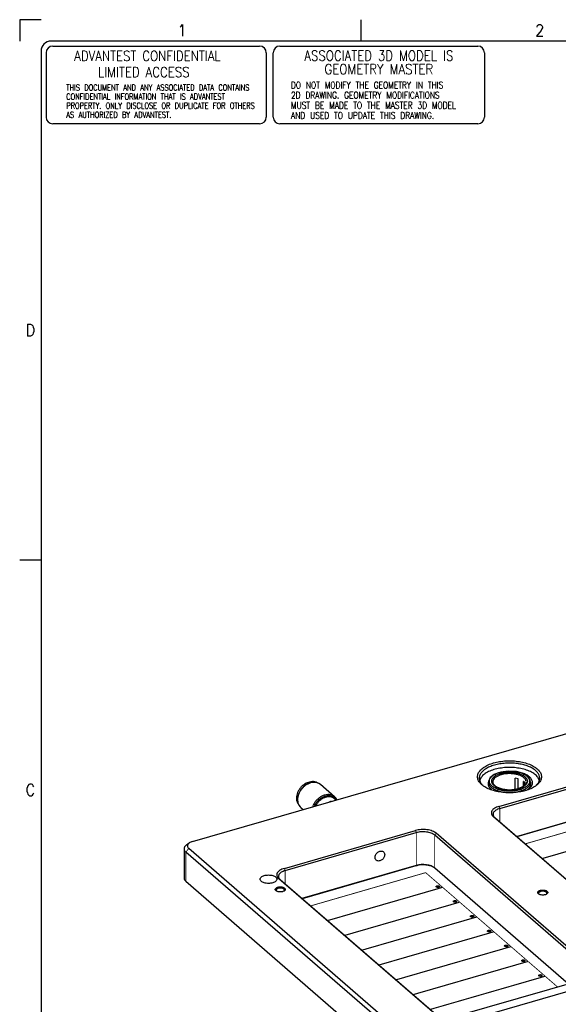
# Model space of a CAD drawing. Header units: inches. Extents: x 0 to 841, y 0 to 594.
# Tile 38 of 80: x 0 to 160, y 302 to 594. Entities that reach past the tile are written whole.
import ezdxf

# ---------------------------------------------------------------- set-up
doc = ezdxf.new("R2010")
doc.units = ezdxf.units.IN
doc.layers.add('1', color=7, linetype='Continuous')
doc.styles.add('CONVERTER_11', font='txt.shx', dxfattribs={"width": 0.9})
doc.styles.add('CONVERTER_12', font='complex.shx', dxfattribs={"width": 0.855})
doc.styles.add('CONVERTER_13', font='txt.shx', dxfattribs={"width": 0.72})
doc.styles.add('CONVERTER_14', font='txt.shx', dxfattribs={"width": 0.81})

# ---------------------------------------------------------------- blocks, each defined once
blk = doc.blocks.new('E8021-96570_pcb__1', base_point=(83.97, 163.5))
at = {"color": 3, "linetype": 'Continuous', "const_width": 0.25}
for points in [[(150.24, 349.22), (184.48, 359.1)], [(189.48, 354.77), (155.24, 344.89)], [(155.32, 344.82), (189.56, 354.7)], [(86.45, 330.8), (120.69, 340.69)], [(120.69, 340.69), (125.69, 336.36)], [(125.69, 336.36), (91.45, 326.47)], [(91.53, 326.4), (125.77, 336.29)], [(125.77, 336.29), (130.77, 331.96)], [(130.77, 331.96), (96.53, 322.07)], [(96.61, 322), (130.85, 331.89)], [(130.85, 331.89), (135.85, 327.56)], [(135.85, 327.56), (101.61, 317.67)], [(101.69, 317.6), (135.93, 327.49)], [(135.93, 327.49), (140.93, 323.16)], [(140.93, 323.16), (106.69, 313.27)], [(106.77, 313.2), (141.01, 323.09)], [(141.01, 323.09), (146.01, 318.76)], [(146.01, 318.76), (111.77, 308.87)], [(111.85, 308.8), (146.09, 318.69)], [(146.09, 318.69), (151.09, 314.36)], [(151.09, 314.36), (116.85, 304.47)], [(116.93, 304.4), (151.17, 314.29)], [(151.17, 314.29), (156.17, 309.96)], [(156.17, 309.96), (121.93, 300.07)], [(122.01, 300.01), (156.25, 309.89)], [(156.25, 309.89), (159.93, 306.7)]]:
    blk.add_lwpolyline(points, dxfattribs=at)
at = {"color": 3, "linetype": 'Continuous'}
for points in [[(123.82, 336.54), (123.83, 336.51), (123.85, 336.44), (123.95, 336.37), (124.08, 336.32), (124.24, 336.29), (124.41, 336.29), (124.57, 336.32), (124.7, 336.37), (124.79, 336.44), (124.83, 336.54), (124.79, 336.64), (124.7, 336.71), (124.57, 336.76), (124.41, 336.79), (124.24, 336.79), (124.08, 336.76), (123.95, 336.71), (123.85, 336.64), (123.83, 336.57), (123.82, 336.54)], [(128.9, 332.14), (128.91, 332.11), (128.93, 332.04), (129.03, 331.97), (129.16, 331.92), (129.32, 331.89), (129.49, 331.89), (129.65, 331.92), (129.78, 331.97), (129.87, 332.04), (129.91, 332.14), (129.87, 332.24), (129.78, 332.31), (129.65, 332.36), (129.49, 332.39), (129.32, 332.39), (129.16, 332.36), (129.03, 332.31), (128.93, 332.24), (128.91, 332.17), (128.9, 332.14)], [(133.98, 327.74), (133.99, 327.71), (134.01, 327.64), (134.11, 327.57), (134.24, 327.52), (134.4, 327.49), (134.57, 327.49), (134.73, 327.52), (134.86, 327.57), (134.95, 327.64), (134.99, 327.74), (134.95, 327.84), (134.86, 327.91), (134.73, 327.96), (134.57, 327.99), (134.4, 327.99), (134.24, 327.96), (134.11, 327.91), (134.01, 327.84), (133.99, 327.77), (133.98, 327.74)], [(139.06, 323.34), (139.07, 323.31), (139.09, 323.24), (139.19, 323.17), (139.32, 323.12), (139.48, 323.09), (139.65, 323.09), (139.81, 323.12), (139.94, 323.17), (140.03, 323.24), (140.07, 323.34), (140.03, 323.44), (139.94, 323.51), (139.81, 323.56), (139.65, 323.59), (139.48, 323.59), (139.32, 323.56), (139.19, 323.51), (139.09, 323.44), (139.07, 323.37), (139.06, 323.34)], [(144.14, 318.94), (144.15, 318.91), (144.17, 318.84), (144.27, 318.77), (144.4, 318.72), (144.56, 318.69), (144.73, 318.69), (144.89, 318.72), (145.02, 318.77), (145.11, 318.84), (145.15, 318.94), (145.11, 319.04), (145.02, 319.11), (144.89, 319.17), (144.73, 319.19), (144.56, 319.19), (144.4, 319.17), (144.27, 319.11), (144.17, 319.04), (144.15, 318.97), (144.14, 318.94)], [(149.22, 314.54), (149.23, 314.51), (149.25, 314.44), (149.35, 314.37), (149.48, 314.32), (149.64, 314.29), (149.81, 314.29), (149.97, 314.32), (150.1, 314.37), (150.19, 314.44), (150.23, 314.54), (150.19, 314.64), (150.1, 314.71), (149.97, 314.77), (149.81, 314.79), (149.64, 314.79), (149.48, 314.77), (149.35, 314.71), (149.25, 314.64), (149.23, 314.57), (149.22, 314.54)], [(154.3, 310.14), (154.31, 310.11), (154.33, 310.04), (154.43, 309.97), (154.56, 309.92), (154.72, 309.89), (154.89, 309.89), (155.05, 309.92), (155.18, 309.97), (155.27, 310.04), (155.31, 310.14), (155.27, 310.24), (155.18, 310.31), (155.05, 310.37), (154.89, 310.39), (154.72, 310.39), (154.56, 310.37), (154.43, 310.31), (154.33, 310.24), (154.31, 310.17), (154.3, 310.14)]]:
    blk.add_open_spline(points, degree=3, knots=[0, 0, 0, 0, 0.090666, 0.205523, 0.349779, 0.515635, 0.689283, 0.855139, 0.999394, 1.114251, 1.204917, 1.295583, 1.410441, 1.554696, 1.720552, 1.8942, 2.060056, 2.204311, 2.319168, 2.409834, 2.409834, 2.409834, 2.409834], dxfattribs=at)
blk = doc.blocks.new('E8021-24170', base_point=(48.86, 135.12))
at = {"color": 7, "linetype": 'Continuous'}
for p, q in [((51.36, 349.93), (240.14, 404.43)), ((142.48, 360.37), (181.45, 371.62)), ((136.92, 368.59), (136.75, 367.96)), ((142.73, 359.72), (181.7, 370.97)), ((147.69, 370.69), (147.49, 370.7)), ((154.45, 368.03), (154.3, 368.59)), ((139.36, 367.31), (139.26, 367.09)), ((139.62, 365.94), (140.46, 365.2)), ((150.5, 365.11), (151.32, 365.53)), ((151.02, 365.38), (151.81, 366.31)), ((151.88, 367.48), (151.86, 367.51)), ((147.7, 351.41), (181.7, 361.23)), ((181.57, 361.12), (147.76, 351.36)), ((187.17, 317.17), (140.83, 357.3)), ((187.6, 316.86), (141.26, 356.99)), ((78.68, 341.96), (117.66, 353.21)), ((78.93, 341.31), (117.91, 352.56)), ((169.71, 311.69), (123.37, 351.82)), ((170.14, 312.25), (123.8, 352.38)), ((49.59, 348.92), (50.41, 349.5)), ((48.86, 347.77), (48.86, 339.11)), ((106.92, 296.95), (49.39, 346.77)), ((107.28, 298.5), (50.26, 347.88)), ((117.91, 342.81), (83.91, 333)), ((117.78, 342.7), (83.97, 332.94)), ((123.37, 342.08), (163.15, 307.63)), ((49.39, 338.11), (121.29, 275.84)), ((123.38, 298.75), (77.04, 338.88)), ((123.81, 298.44), (77.47, 338.57)), ((76.35, 335.21), (76.33, 335.23)), ((78.58, 335.22), (78.57, 335.21)), ((154.38, 334.27), (154.36, 334.29)), ((156.61, 334.28), (156.6, 334.27)), ((141.16, 299.18), (179.26, 310.18)), ((168.5, 309.18), (129.52, 297.93))]:
    blk.add_line(p, q, dxfattribs=at)
at = {"color": 3, "linetype": 'Continuous', "const_width": 0.25}
for points in [[(142.73, 359.72), (142.48, 360.37)], [(142.73, 359.72), (142.73, 355.72)], [(140.83, 357.3), (141.26, 356.99)], [(117.66, 353.21), (117.91, 352.56)], [(117.91, 352.56), (117.91, 342.81)], [(123.8, 352.38), (123.37, 351.82)], [(123.37, 351.82), (123.37, 342.08)], [(50.26, 347.88), (49.39, 346.77)], [(49.39, 346.77), (49.39, 338.11)], [(117.91, 342.81), (117.78, 342.7)], [(78.68, 341.96), (78.93, 341.31)], [(78.93, 341.31), (78.93, 337.31)], [(77.04, 338.88), (77.47, 338.57)]]:
    blk.add_lwpolyline(points, dxfattribs=at)
at = {"color": 7, "linetype": 'Continuous'}
for points, knots in [([(155.11, 369.16), (155.07, 369.49), (154.97, 370.21), (154.28, 371.17), (153.27, 372.03), (151.92, 372.75), (150.32, 373.32), (148.52, 373.71), (146.59, 373.92), (144.63, 373.92), (142.7, 373.71), (140.9, 373.32), (139.29, 372.75), (137.95, 372.03), (136.93, 371.17), (136.27, 370.21), (136.03, 369.16), (136.27, 368.1), (136.93, 367.14), (137.95, 366.29), (139.29, 365.56), (140.9, 364.99), (142.7, 364.6), (144.63, 364.4), (146.59, 364.4), (148.52, 364.6), (150.32, 364.99), (151.92, 365.56), (153.27, 366.29), (154.28, 367.14), (154.97, 368.1), (155.07, 368.82), (155.11, 369.16)], [0, 0, 0, 0, 1.009164, 2.135476, 3.449119, 4.969188, 6.678662, 8.537414, 10.490995, 12.477036, 14.430617, 16.289369, 17.998843, 19.518913, 20.832555, 21.958867, 22.968031, 23.977195, 25.103507, 26.41715, 27.93722, 29.646693, 31.505445, 33.459026, 35.445067, 37.398649, 39.2574, 40.966874, 42.486944, 43.800586, 44.926898, 45.936062, 45.936062, 45.936062, 45.936062]), ([(147.94, 373.07), (147.36, 373.13), (146.19, 373.25), (144.44, 373.21), (142.74, 373.02), (141.14, 372.66), (139.71, 372.16), (138.5, 371.53), (137.54, 370.78), (136.89, 369.95), (136.57, 369.04), (136.64, 368.1), (137.07, 367.2), (137.55, 366.73), (137.82, 366.47)], [0, 0, 0, 0, 1.746666, 3.510267, 5.240125, 6.887895, 8.411282, 9.77845, 10.973945, 12.007325, 12.923919, 13.807489, 14.755423, 15.839786, 15.839786, 15.839786, 15.839786]), ([(154.3, 368.59), (154.08, 368.91), (153.6, 369.6), (152.46, 370.39), (151.05, 371.06), (149.38, 371.55), (147.54, 371.86), (145.61, 371.96), (143.68, 371.86), (141.84, 371.55), (140.17, 371.06), (138.76, 370.39), (137.62, 369.6), (137.14, 368.91), (136.92, 368.59)], [0, 0, 0, 0, 1.156866, 2.51663, 4.085977, 5.836679, 7.718827, 9.669704, 11.620581, 13.502728, 15.25343, 16.822775, 18.182539, 19.339404, 19.339404, 19.339404, 19.339404]), ([(153.4, 366.47), (153.65, 366.71), (154.11, 367.16), (154.54, 367.98), (154.66, 368.85), (154.45, 369.71), (153.93, 370.51), (153.14, 371.23), (152.11, 371.87), (150.87, 372.4), (149.46, 372.82), (148.46, 372.99), (147.94, 373.07)], [0, 0, 0, 0, 1.017238, 1.912474, 2.741254, 3.58166, 4.507449, 5.565397, 6.772858, 8.124973, 9.601737, 11.173031, 11.173031, 11.173031, 11.173031]), ([(151.32, 365.53), (151.58, 365.75), (152.05, 366.16), (152.46, 366.97), (152.48, 367.83), (152.08, 368.64), (151.36, 369.34), (150.34, 369.94), (149.09, 370.41), (148.17, 370.59), (147.69, 370.69)], [0, 0, 0, 0, 1.00308, 1.856127, 2.645611, 3.491101, 4.482663, 5.654005, 6.995596, 8.47105, 8.47105, 8.47105, 8.47105]), ([(139.26, 367.09), (139.27, 366.89), (139.29, 366.47), (139.51, 366.12), (139.62, 365.94)], [0, 0, 0, 0, 0.589227, 1.225273, 1.225273, 1.225273, 1.225273]), ([(151.81, 366.31), (151.88, 366.5), (152.01, 366.89), (151.93, 367.28), (151.88, 367.48)], [0, 0, 0, 0, 0.599028, 1.188252, 1.188252, 1.188252, 1.188252]), ([(142.48, 360.37), (142.23, 360.29), (141.78, 360.14), (141.17, 359.82), (140.69, 359.45), (140.37, 359.04), (140.21, 358.58), (140.24, 358.11), (140.45, 357.66), (140.7, 357.42), (140.83, 357.3)], [0, 0, 0, 0, 0.761693, 1.445276, 2.043024, 2.559714, 3.018011, 3.459795, 3.933762, 4.475942, 4.475942, 4.475942, 4.475942]), ([(142.73, 359.72), (142.51, 359.65), (142.1, 359.52), (141.56, 359.23), (141.14, 358.91), (140.85, 358.53), (140.71, 358.13), (140.74, 357.71), (140.93, 357.31), (141.15, 357.1), (141.26, 356.99)], [0, 0, 0, 0, 0.67706, 1.28469, 1.816021, 2.275301, 2.682676, 3.075374, 3.496677, 3.978615, 3.978615, 3.978615, 3.978615]), ([(123.8, 352.38), (123.64, 352.51), (123.28, 352.78), (122.63, 353.06), (121.88, 353.29), (121.06, 353.45), (120.2, 353.52), (119.32, 353.5), (118.47, 353.41), (117.92, 353.27), (117.66, 353.21)], [0, 0, 0, 0, 0.626553, 1.337509, 2.122011, 2.962117, 3.835449, 4.717249, 5.582177, 6.406061, 6.406061, 6.406061, 6.406061]), ([(123.37, 351.82), (123.22, 351.94), (122.9, 352.17), (122.32, 352.43), (121.66, 352.64), (120.93, 352.77), (120.17, 352.83), (119.39, 352.82), (118.63, 352.74), (118.14, 352.62), (117.91, 352.56)], [0, 0, 0, 0, 0.556936, 1.188897, 1.886232, 2.632992, 3.409288, 4.19311, 4.961935, 5.694277, 5.694277, 5.694277, 5.694277]), ([(49.59, 348.92), (49.48, 348.84), (49.28, 348.68), (49.04, 348.39), (48.89, 348.09), (48.87, 347.87), (48.86, 347.77)], [0, 0, 0, 0, 0.411226, 0.777897, 1.108587, 1.418737, 1.418737, 1.418737, 1.418737]), ([(50.41, 349.5), (50.31, 349.42), (50.12, 349.28), (49.93, 349), (49.84, 348.71), (49.87, 348.41), (50.02, 348.12), (50.17, 347.96), (50.26, 347.88)], [0, 0, 0, 0, 0.375295, 0.701519, 0.994145, 1.279506, 1.586789, 1.937155, 1.937155, 1.937155, 1.937155]), ([(51.36, 349.93), (51.18, 349.88), (50.85, 349.77), (50.55, 349.59), (50.41, 349.5)], [0, 0, 0, 0, 0.555466, 1.047115, 1.047115, 1.047115, 1.047115]), ([(48.86, 347.77), (48.86, 347.68), (48.88, 347.5), (48.99, 347.24), (49.16, 346.99), (49.31, 346.84), (49.39, 346.77)], [0, 0, 0, 0, 0.263284, 0.539427, 0.838852, 1.168404, 1.168404, 1.168404, 1.168404]), ([(108.16, 346.87), (108.06, 346.94), (107.86, 347.07), (107.47, 347.13), (107.07, 347.06), (106.66, 346.89), (106.29, 346.61), (105.99, 346.26), (105.77, 345.85), (105.65, 345.43), (105.64, 345.02), (105.76, 344.65), (105.98, 344.36), (106.31, 344.17), (106.69, 344.11), (107.1, 344.18), (107.5, 344.35), (107.87, 344.63), (108.17, 344.98), (108.39, 345.39), (108.51, 345.81), (108.52, 346.22), (108.41, 346.6), (108.24, 346.78), (108.16, 346.87)], [0, 0, 0, 0, 0.354993, 0.730116, 1.136867, 1.575451, 2.036864, 2.506503, 2.967915, 3.406499, 3.81325, 4.188374, 4.543366, 4.898359, 5.273482, 5.680233, 6.118817, 6.58023, 7.049869, 7.511281, 7.949865, 8.356617, 8.73174, 9.086732, 9.086732, 9.086732, 9.086732]), ([(123.3, 342.14), (123.07, 342.28), (122.57, 342.56), (121.7, 342.81), (120.74, 342.97), (119.73, 343.01), (118.73, 342.94), (118.09, 342.78), (117.78, 342.7)], [0, 0, 0, 0, 0.799988, 1.707673, 2.692112, 3.713123, 4.72661, 5.68926, 5.68926, 5.68926, 5.68926]), ([(123.37, 342.08), (123.22, 342.19), (122.9, 342.43), (122.32, 342.69), (121.66, 342.89), (120.93, 343.03), (120.17, 343.09), (119.39, 343.08), (118.63, 342.99), (118.14, 342.87), (117.91, 342.81)], [0, 0, 0, 0, 0.556936, 1.188897, 1.886232, 2.632992, 3.409288, 4.19311, 4.961935, 5.694277, 5.694277, 5.694277, 5.694277]), ([(76.46, 338.74), (76.44, 338.86), (76.4, 339.1), (76.12, 339.4), (75.71, 339.66), (75.2, 339.85), (74.6, 339.97), (73.96, 340.01), (73.32, 339.97), (72.73, 339.85), (72.21, 339.66), (71.81, 339.4), (71.53, 339.1), (71.43, 338.74), (71.53, 338.39), (71.81, 338.09), (72.21, 337.83), (72.73, 337.64), (73.32, 337.52), (73.96, 337.48), (74.6, 337.52), (75.2, 337.64), (75.71, 337.83), (76.12, 338.09), (76.4, 338.39), (76.44, 338.63), (76.46, 338.74)], [0, 0, 0, 0, 0.334551, 0.726039, 1.200239, 1.754805, 2.370553, 3.019001, 3.667449, 4.283197, 4.837763, 5.311962, 5.703451, 6.038002, 6.372553, 6.764041, 7.238241, 7.792807, 8.408555, 9.057003, 9.70545, 10.321198, 10.875764, 11.349964, 11.741453, 12.076003, 12.076003, 12.076003, 12.076003]), ([(78.68, 341.96), (78.44, 341.88), (77.98, 341.73), (77.38, 341.41), (76.9, 341.04), (76.57, 340.62), (76.41, 340.16), (76.45, 339.7), (76.66, 339.25), (76.91, 339.01), (77.04, 338.88)], [0, 0, 0, 0, 0.761693, 1.445276, 2.043024, 2.559714, 3.018011, 3.459795, 3.933762, 4.475942, 4.475942, 4.475942, 4.475942]), ([(78.93, 341.31), (78.72, 341.24), (78.31, 341.1), (77.77, 340.82), (77.35, 340.49), (77.06, 340.12), (76.92, 339.71), (76.95, 339.3), (77.14, 338.9), (77.35, 338.69), (77.47, 338.57)], [0, 0, 0, 0, 0.67706, 1.28469, 1.816021, 2.275301, 2.682676, 3.075374, 3.496677, 3.978615, 3.978615, 3.978615, 3.978615]), ([(48.86, 339.11), (48.86, 339.02), (48.88, 338.84), (48.99, 338.58), (49.16, 338.33), (49.31, 338.18), (49.39, 338.11)], [0, 0, 0, 0, 0.263284, 0.539427, 0.838852, 1.168404, 1.168404, 1.168404, 1.168404]), ([(78.96, 335.71), (78.95, 335.79), (78.92, 335.95), (78.71, 336.14), (78.43, 336.3), (78.08, 336.41), (77.67, 336.47), (77.25, 336.47), (76.85, 336.41), (76.49, 336.3), (76.21, 336.14), (76.01, 335.95), (75.94, 335.71), (76.01, 335.48), (76.21, 335.28), (76.49, 335.13), (76.85, 335.02), (77.25, 334.96), (77.67, 334.96), (78.08, 335.02), (78.43, 335.13), (78.71, 335.28), (78.92, 335.48), (78.95, 335.64), (78.96, 335.71)], [0, 0, 0, 0, 0.219862, 0.48285, 0.805647, 1.182902, 1.596944, 2.023888, 2.43793, 2.815186, 3.137982, 3.400971, 3.620832, 3.840694, 4.103682, 4.426479, 4.803735, 5.217776, 5.644721, 6.058762, 6.436018, 6.758815, 7.021803, 7.241665, 7.241665, 7.241665, 7.241665]), ([(77.45, 336.12), (77.34, 336.12), (77.14, 336.11), (76.86, 336.05), (76.61, 335.96), (76.41, 335.84), (76.27, 335.7), (76.2, 335.54), (76.22, 335.36), (76.3, 335.28), (76.33, 335.23)], [0, 0, 0, 0, 0.309323, 0.603645, 0.870516, 1.10124, 1.293764, 1.457079, 1.613907, 1.790947, 1.790947, 1.790947, 1.790947]), ([(78.58, 335.22), (78.62, 335.27), (78.7, 335.36), (78.73, 335.54), (78.66, 335.7), (78.51, 335.85), (78.31, 335.97), (78.05, 336.06), (77.76, 336.11), (77.55, 336.12), (77.45, 336.12)], [0, 0, 0, 0, 0.182027, 0.342238, 0.508802, 0.705862, 0.942744, 1.216946, 1.518938, 1.835284, 1.835284, 1.835284, 1.835284]), ([(156.99, 334.77), (156.97, 334.85), (156.94, 335.01), (156.74, 335.2), (156.46, 335.36), (156.1, 335.47), (155.7, 335.53), (155.28, 335.53), (154.87, 335.47), (154.52, 335.36), (154.23, 335.2), (154.04, 335.01), (153.96, 334.77), (154.04, 334.54), (154.23, 334.34), (154.52, 334.19), (154.87, 334.08), (155.28, 334.02), (155.7, 334.02), (156.1, 334.08), (156.46, 334.19), (156.74, 334.34), (156.94, 334.54), (156.97, 334.7), (156.99, 334.77)], [0, 0, 0, 0, 0.219862, 0.48285, 0.805647, 1.182902, 1.596944, 2.023888, 2.43793, 2.815186, 3.137982, 3.400971, 3.620832, 3.840694, 4.103682, 4.426479, 4.803735, 5.217776, 5.644721, 6.058762, 6.436018, 6.758815, 7.021803, 7.241665, 7.241665, 7.241665, 7.241665]), ([(154.8, 335.08), (154.72, 335.05), (154.58, 335), (154.4, 334.88), (154.28, 334.74), (154.22, 334.58), (154.25, 334.42), (154.32, 334.33), (154.36, 334.29)], [0, 0, 0, 0, 0.245806, 0.457676, 0.635488, 0.788968, 0.938961, 1.108304, 1.108304, 1.108304, 1.108304]), ([(156.61, 334.28), (156.65, 334.33), (156.72, 334.42), (156.75, 334.6), (156.67, 334.78), (156.52, 334.92), (156.3, 335.04), (156.03, 335.13), (155.73, 335.18), (155.41, 335.19), (155.09, 335.16), (154.89, 335.1), (154.8, 335.08)], [0, 0, 0, 0, 0.185973, 0.349703, 0.521555, 0.726582, 0.97353, 1.258702, 1.571166, 1.896076, 2.217023, 2.518082, 2.518082, 2.518082, 2.518082])]:
    blk.add_open_spline(points, degree=3, knots=knots, dxfattribs=at)
blk = doc.blocks.new('1410-1581_16', base_point=(82.55, 359.43))
at = {"color": 7, "linetype": 'Continuous'}
for p, q in [((84.34, 366.17), (83.61, 365.35)), ((85.21, 366.83), (84.34, 366.17)), ((86.16, 367.29), (85.21, 366.83)), ((86.95, 367.48), (86.16, 367.29)), ((87.11, 367.51), (86.95, 367.48)), ((87.87, 367.49), (87.11, 367.51)), ((88.09, 367.48), (87.87, 367.49)), ((88.1, 367.47), (88.09, 367.48)), ((88.91, 367.2), (88.1, 367.47)), ((88.95, 367.18), (88.91, 367.2)), ((89.44, 366.85), (88.95, 367.18)), ((93.61, 363.24), (89.44, 366.85)), ((82.68, 363.41), (82.55, 362.4)), ((83.04, 364.41), (82.68, 363.41)), ((83.61, 365.35), (83.04, 364.41)), ((93.68, 363.16), (93.61, 363.24)), ((93.72, 363.13), (93.68, 363.16)), ((93.82, 363.02), (93.72, 363.13)), ((94.07, 362.68), (93.82, 363.02)), ((94.25, 362.39), (94.07, 362.68)), ((82.55, 362.4), (82.68, 361.48)), ((82.68, 361.48), (82.69, 361.45)), ((82.69, 361.45), (82.8, 361.18)), ((82.8, 361.18), (83, 360.72)), ((83, 360.72), (83.06, 360.62)), ((83.06, 360.62), (83.4, 360.19)), ((83.4, 360.19), (83.45, 360.14)), ((83.45, 360.14), (83.54, 360.05)), ((83.54, 360.05), (84.26, 359.43)), ((94.28, 362.32), (94.25, 362.39))]:
    blk.add_line(p, q, dxfattribs=at)
at = {"color": 3, "linetype": 'Continuous', "const_width": 0.25}
for points in [[(94.04, 362.25), (93.76, 362.69)], [(83.44, 360.14), (83.54, 360.05)], [(87.15, 360.51), (87.06, 360.24)], [(87.63, 360.54), (87.57, 360.39)]]:
    blk.add_lwpolyline(points, dxfattribs=at)
at = {"color": 3, "linetype": 'Continuous'}
for points, knots in [([(88.92, 367.2), (88.68, 367.3), (88.18, 367.5), (87.33, 367.53), (86.46, 367.37), (85.6, 367.02), (84.78, 366.49), (84.04, 365.82), (83.42, 365.02), (82.96, 364.15), (82.65, 363.25), (82.61, 362.63), (82.59, 362.33)], [0, 0, 0, 0, 0.78038, 1.605628, 2.486148, 3.420575, 4.397907, 5.400473, 6.407022, 7.395759, 8.347367, 9.248077, 9.248077, 9.248077, 9.248077]), ([(93.15, 363.56), (92.91, 363.66), (92.41, 363.87), (91.56, 363.92), (90.68, 363.77), (89.81, 363.42), (88.97, 362.9), (88.23, 362.21), (87.6, 361.42), (87.3, 360.81), (87.15, 360.51)], [0, 0, 0, 0, 0.785512, 1.615578, 2.501727, 3.443183, 4.428999, 5.441161, 6.457836, 7.456558, 7.456558, 7.456558, 7.456558]), ([(93.76, 362.69), (93.59, 362.85), (93.24, 363.17), (92.56, 363.43), (91.81, 363.52), (91.02, 363.43), (90.22, 363.15), (89.46, 362.72), (88.75, 362.14), (88.36, 361.67), (88.16, 361.43)], [0, 0, 0, 0, 0.691488, 1.398388, 2.141686, 2.93318, 3.774334, 4.657674, 5.569192, 6.49095, 6.49095, 6.49095, 6.49095]), ([(82.59, 362.33), (82.6, 362.17), (82.61, 361.85), (82.7, 361.4), (82.85, 360.97), (83, 360.71), (83.08, 360.59)], [0, 0, 0, 0, 0.480543, 0.943962, 1.392042, 1.827764, 1.827764, 1.827764, 1.827764]), ([(88.16, 361.43), (88.06, 361.29), (87.86, 361), (87.71, 360.69), (87.63, 360.54)], [0, 0, 0, 0, 0.524284, 1.042102, 1.042102, 1.042102, 1.042102])]:
    blk.add_open_spline(points, degree=3, knots=knots, dxfattribs=at)
at = {"color": 7, "linetype": 'Continuous'}
for points, knots in [([(89.44, 366.85), (89.36, 366.92), (89.19, 367.05), (89.01, 367.15), (88.92, 367.2)], [0, 0, 0, 0, 0.3104383, 0.6228933, 0.6228933, 0.6228933, 0.6228933]), ([(93.61, 363.24), (93.54, 363.3), (93.39, 363.42), (93.23, 363.51), (93.15, 363.56)], [0, 0, 0, 0, 0.2801066, 0.5616982, 0.5616982, 0.5616982, 0.5616982]), ([(94.18, 362.54), (94.11, 362.65), (93.98, 362.87), (93.8, 363.05), (93.71, 363.15)], [0, 0, 0, 0, 0.3847419, 0.7645777, 0.7645777, 0.7645777, 0.7645777]), ([(83.08, 360.59), (83.13, 360.51), (83.24, 360.35), (83.38, 360.21), (83.44, 360.14)], [0, 0, 0, 0, 0.2908318, 0.5793073, 0.5793073, 0.5793073, 0.5793073])]:
    blk.add_open_spline(points, degree=3, knots=knots, dxfattribs=at)
blk = doc.blocks.new('E6978-24791_4', base_point=(87.96, 360.5))
at = {"color": 7, "linetype": 'Continuous'}
for p, q in [((93.56, 362.62), (94, 362.24)), ((88.37, 361.17), (87.96, 360.5)), ((92.39, 361.81), (92.12, 361.7)), ((92.67, 361.86), (92.39, 361.81))]:
    blk.add_line(p, q, dxfattribs=at)
blk.add_open_spline([(93.56, 362.62), (93.39, 362.75), (93.04, 363), (92.39, 363.19), (91.69, 363.22), (90.95, 363.09), (90.22, 362.81), (89.53, 362.38), (88.89, 361.84), (88.54, 361.39), (88.37, 361.17)], degree=3, knots=[0, 0, 0, 0, 0.637126, 1.295145, 1.989639, 2.728019, 3.509374, 4.325892, 5.164838, 6.01061, 6.01061, 6.01061, 6.01061], dxfattribs=at)
blk = doc.blocks.new('E2812-23753_4', base_point=(82.23, 360.94))
at = {"color": 7, "linetype": 'Continuous'}
for p, q in [((84.86, 367.09), (84.62, 366.95)), ((84.62, 366.95), (84.97, 366.65)), ((84.89, 367.1), (84.86, 367.09)), ((85.19, 367.24), (84.89, 367.1)), ((85.5, 367.37), (85.19, 367.24)), ((85.84, 367.48), (85.5, 367.37)), ((86.2, 367.57), (85.84, 367.48)), ((86.57, 367.64), (86.2, 367.57)), ((86.96, 367.7), (86.57, 367.64)), ((87, 367.71), (86.96, 367.7)), ((87.36, 367.74), (87, 367.71)), ((88.09, 367.57), (87.36, 367.74)), ((87.36, 367.74), (87.64, 367.5)), ((88.42, 367.37), (88.09, 367.57)), ((82.77, 361.09), (82.91, 360.94))]:
    blk.add_line(p, q, dxfattribs=at)
blk.add_open_spline([(84.62, 366.95), (84.38, 366.77), (83.89, 366.4), (83.29, 365.7), (82.8, 364.94), (82.45, 364.12), (82.27, 363.29), (82.25, 362.48), (82.4, 361.73), (82.65, 361.3), (82.77, 361.09)], degree=3, knots=[0, 0, 0, 0, 0.911403, 1.833349, 2.747421, 3.636191, 4.48556, 5.287139, 6.0405, 6.754736, 6.754736, 6.754736, 6.754736], dxfattribs=at)
blk = doc.blocks.new('6960-0041_8', base_point=(139.36, 364.45))
at = {"color": 7, "linetype": 'Continuous'}
for p, q in [((139.91, 368.94), (139.37, 367.71)), ((140.12, 369.11), (139.91, 368.94)), ((140.7, 369.56), (140.12, 369.11)), ((141.05, 369.81), (140.7, 369.56)), ((141.21, 369.93), (141.05, 369.81)), ((143.06, 370.57), (141.21, 369.93)), ((145.23, 370.85), (143.06, 370.57)), ((147.46, 370.71), (145.23, 370.85)), ((147.34, 365.41), (147.34, 368.73)), ((148.21, 368.52), (147.34, 368.73)), ((149.45, 370.18), (147.46, 370.71)), ((148.21, 365.64), (148.21, 368.52)), ((150.54, 369.56), (149.45, 370.18)), ((150.95, 369.31), (150.54, 369.56)), ((151.76, 368.14), (150.95, 369.31)), ((139.38, 367.65), (139.36, 367.6)), ((139.36, 366.78), (139.36, 367.6)), ((139.37, 367.71), (139.38, 367.65)), ((140.61, 367.5), (140.63, 367.6)), ((140.63, 367.48), (140.61, 367.5)), ((140.74, 367.3), (140.63, 367.48)), ((140.8, 366.93), (140.74, 367.3)), ((140.91, 366.82), (140.8, 366.93)), ((141.02, 366.76), (140.91, 366.82)), ((141.56, 366.31), (141.02, 366.76)), ((141.7, 366.18), (141.56, 366.31)), ((141.81, 366.08), (141.7, 366.18)), ((143.52, 365.45), (141.81, 366.08)), ((149.41, 366.08), (147.7, 365.45)), ((149.66, 366.31), (149.41, 366.08)), ((150.42, 366.93), (149.66, 366.31)), ((149.73, 366.37), (149.73, 367.8)), ((150.13, 366.69), (150.13, 367.46)), ((150.55, 367.6), (150.42, 366.93)), ((151.86, 367.6), (151.76, 368.14)), ((151.86, 367.6), (151.86, 367)), ((145.61, 365.23), (143.52, 365.45)), ((147.7, 365.45), (145.61, 365.23))]:
    blk.add_line(p, q, dxfattribs=at)
at = {"color": 3, "linetype": 'Continuous'}
for points, knots in [([(151.56, 367.86), (151.53, 368.08), (151.46, 368.57), (150.96, 369.21), (150.24, 369.77), (149.29, 370.23), (148.17, 370.57), (146.92, 370.78), (145.61, 370.86), (144.3, 370.78), (143.05, 370.57), (141.93, 370.23), (140.98, 369.77), (140.25, 369.21), (139.78, 368.57), (139.6, 367.86), (139.78, 367.15), (140.25, 366.5), (140.98, 365.95), (141.93, 365.49), (143.05, 365.14), (144.3, 364.93), (145.61, 364.86), (146.92, 364.93), (148.17, 365.14), (149.29, 365.49), (150.24, 365.95), (150.96, 366.5), (151.46, 367.15), (151.53, 367.63), (151.56, 367.86)], [0, 0, 0, 0, 0.6786, 1.446092, 2.352005, 3.405341, 4.587864, 5.864575, 7.190674, 8.516773, 9.793484, 10.976007, 12.029343, 12.935256, 13.702748, 14.381348, 15.059948, 15.82744, 16.733352, 17.786689, 18.969211, 20.245923, 21.572022, 22.89812, 24.174832, 25.357354, 26.410691, 27.316603, 28.084095, 28.762695, 28.762695, 28.762695, 28.762695]), ([(150.91, 367.86), (150.88, 368.08), (150.8, 368.55), (150.29, 369.15), (149.55, 369.67), (148.59, 370.08), (147.47, 370.37), (146.24, 370.51), (144.98, 370.51), (143.75, 370.37), (142.63, 370.08), (141.67, 369.67), (140.93, 369.15), (140.43, 368.55), (140.25, 367.86), (140.43, 367.17), (140.93, 366.56), (141.67, 366.05), (142.63, 365.64), (143.75, 365.35), (144.98, 365.2), (146.24, 365.2), (147.47, 365.35), (148.59, 365.64), (149.55, 366.05), (150.29, 366.56), (150.8, 367.17), (150.88, 367.64), (150.91, 367.86)], [0, 0, 0, 0, 0.652619, 1.402338, 2.298565, 3.344555, 4.514198, 5.764145, 7.041834, 8.29178, 9.461423, 10.507414, 11.40364, 12.15336, 12.805979, 13.458597, 14.208317, 15.104543, 16.150534, 17.320177, 18.570123, 19.847812, 21.097759, 22.267402, 23.313392, 24.209619, 24.959338, 25.611957, 25.611957, 25.611957, 25.611957]), ([(150.6, 367.78), (150.54, 367.96), (150.43, 368.35), (149.99, 368.84), (149.38, 369.27), (148.61, 369.62), (147.71, 369.89), (146.72, 370.05), (145.68, 370.12), (144.64, 370.07), (143.64, 369.92), (142.73, 369.66), (141.93, 369.32), (141.31, 368.9), (140.83, 368.42), (140.7, 368.04), (140.64, 367.86)], [0, 0, 0, 0, 0.552913, 1.186064, 1.92651, 2.776125, 3.720066, 4.732956, 5.783106, 6.835754, 7.855941, 8.811357, 9.675511, 10.431751, 11.079109, 11.640579, 11.640579, 11.640579, 11.640579]), ([(139.36, 367.6), (139.39, 367.36), (139.47, 366.85), (139.99, 366.18), (140.75, 365.59), (141.74, 365.11), (142.92, 364.75), (144.23, 364.52), (145.61, 364.45), (146.99, 364.52), (148.3, 364.75), (149.47, 365.11), (150.47, 365.59), (151.23, 366.18), (151.75, 366.85), (151.83, 367.36), (151.86, 367.6)], [0, 0, 0, 0, 0.712815, 1.519003, 2.470591, 3.577036, 4.819179, 6.16026, 7.553219, 8.946178, 10.287259, 11.529403, 12.635849, 13.587437, 14.393627, 15.106441, 15.106441, 15.106441, 15.106441])]:
    blk.add_open_spline(points, degree=3, knots=knots, dxfattribs=at)
at = {"color": 7, "linetype": 'Continuous'}
for points, knots in [([(140.64, 367.86), (140.62, 367.68), (140.59, 367.31), (140.76, 366.99), (140.85, 366.82)], [0, 0, 0, 0, 0.522643, 1.078142, 1.078142, 1.078142, 1.078142]), ([(150.13, 367.46), (150.07, 367.52), (149.94, 367.64), (149.8, 367.75), (149.73, 367.8)], [0, 0, 0, 0, 0.2569924, 0.5297051, 0.5297051, 0.5297051, 0.5297051])]:
    blk.add_open_spline(points, degree=3, knots=knots, dxfattribs=at)
blk = doc.blocks.new('E8021-64170', base_point=(48.86, 135.12))
for name, p in [('E8021-24170', (48.86, 135.12)), ('6960-0041_8', (139.36, 364.45)), ('E2812-23753_4', (82.23, 360.94)), ('1410-1581_16', (82.55, 359.43)), ('E6978-24791_4', (87.96, 360.5))]:
    blk.add_blockref(name, p)
blk = doc.blocks.new('E8021-96570__289', base_point=(48.86, 135.12))
for name, p in [('E8021-64170', (48.86, 135.12)), ('E8021-96570_pcb__1', (83.97, 163.5))]:
    blk.add_blockref(name, p)
blk = doc.blocks.new('Gen1', base_point=(425.6, 319.56))
blk.add_blockref('E8021-96570__289', (48.86, 135.12))
blk = doc.blocks.new('Security_Stamp__290', base_point=(7.85, 586.15))
at = {"layer": '1', "color": 7, "linetype": 'Continuous'}
for p, q in [((9.85, 586.15), (71.32, 586.15)), ((7.85, 584.15), (7.85, 565.08)), ((73.32, 584.15), (73.32, 565.08)), ((71.32, 563.08), (9.85, 563.08))]:
    blk.add_line(p, q, dxfattribs=at)
for centre, start, end in [((9.85, 584.15), 90, 180), ((71.32, 584.15), 0, 90), ((9.85, 565.08), 180, 270), ((71.32, 565.08), 270, 0)]:
    blk.add_arc(centre, 2, start, end, dxfattribs=at)
at = {"color": 4}
for s, insert, char_height, attachment_point, line_spacing_factor, style in [('ADVANTEST CONFIDENTIAL \\P    LIMITED ACCESS', (16.22, 580.84), 3, 4, 0.960384, 'CONVERTER_12'), ('THIS DOCUMENT AND ANY ASSOCIATED DATA CONTAINS \\PCONFIDENTIAL INFORMATION THAT IS ADVANTEST \\PPROPERTY. ONLY DISCLOSE OR DUPLICATE FOR OTHERS \\PAS AUTHORIZED BY ADVANTEST.', (13.85, 574.76), 1.8, 1, 0.90036, 'CONVERTER_13')]:
    blk.add_mtext(s, dxfattribs=dict(at, insert=insert, char_height=char_height, attachment_point=attachment_point, line_spacing_factor=line_spacing_factor, style=style))
blk = doc.blocks.new('3D_Stamp__291', base_point=(75.35, 586.15))
at = {"layer": '1', "color": 7, "linetype": 'Continuous'}
for p, q in [((77.35, 586.15), (136.18, 586.15)), ((75.35, 565.08), (75.35, 584.15)), ((138.18, 584.15), (138.18, 565.08)), ((136.18, 563.08), (77.35, 563.08))]:
    blk.add_line(p, q, dxfattribs=at)
for centre, start, end in [((77.35, 584.15), 90, 180), ((136.18, 584.15), 0, 90), ((77.35, 565.08), 180, 270), ((136.18, 565.08), 270, 0)]:
    blk.add_arc(centre, 2, start, end, dxfattribs=at)
at = {"color": 4}
for s, insert, char_height, attachment_point, line_spacing_factor, style in [('ASSOCIATED 3D MODEL IS', (106.77, 583.33), 3, 5, 0.780312, 'CONVERTER_12'), ('DO NOT MODIFY THE GEOMETRY IN THIS \\P2D DRAWING. GEOMETRY MODIFICATIONS\\PMUST BE MADE TO THE MASTER 3D MODEL \\PAND USED TO UPDATE THIS DRAWING.', (80.65, 575.57), 2, 1, 0.90036, 'CONVERTER_14')]:
    blk.add_mtext(s, dxfattribs=dict(at, insert=insert, char_height=char_height, attachment_point=attachment_point, line_spacing_factor=line_spacing_factor, style=style))
at = {"layer": '1', "color": 4, "insert": (106.77, 579.32), "char_height": 3, "attachment_point": 5, "line_spacing_factor": 0.780312, "style": 'CONVERTER_12'}
blk.add_mtext('GEOMETRY MASTER', dxfattribs=at)
blk = doc.blocks.new('Drawing_Grid_Zones__292', base_point=(6.35, 6.35))
at = {"layer": '1', "color": 4, "linetype": 'Continuous'}
for p, q in [((0, 594), (0, 587.65)), ((6.35, 594), (0, 594)), ((101.4125, 594), (101.4125, 587.65)), ((6.35, 433.525), (0, 433.525))]:
    blk.add_line(p, q, dxfattribs=at)
at = {"layer": '1', "color": 4, "char_height": 3.5, "attachment_point": 5, "line_spacing_factor": 1.080432, "style": 'CONVERTER_11'}
for s, insert in [('1', (48.23125, 590.825)), ('2', (154.59375, 590.825)), ('D', (3.175, 501.7875)), ('C', (3.175, 365.2625))]:
    blk.add_mtext(s, dxfattribs=dict(at, insert=insert))
blk = doc.blocks.new('A1_Size_Verigy_Frame__293', base_point=(6.35, 6.35))
at = {"layer": '1', "color": 7, "linetype": 'Continuous'}
for p, q in [((831.65, 587.65), (9.35, 587.65)), ((6.35, 584.65), (6.35, 9.35))]:
    blk.add_line(p, q, dxfattribs=at)
blk.add_arc((9.35, 584.65), 3, 90, 180, dxfattribs=at)
for name, p in [('Security_Stamp__290', (7.85, 586.15)), ('3D_Stamp__291', (75.35, 586.15))]:
    blk.add_blockref(name, p)
at = {"layer": '1'}
blk.add_blockref('Drawing_Grid_Zones__292', (6.35, 6.35), dxfattribs=at)

msp = doc.modelspace()

# ---------------------------------------------------------------- block references
for name, p in [('A1_Size_Verigy_Frame__293', (6.35, 6.35)), ('Gen1', (425.6, 319.56))]:
    msp.add_blockref(name, p)

doc.saveas('drawing.dxf')
